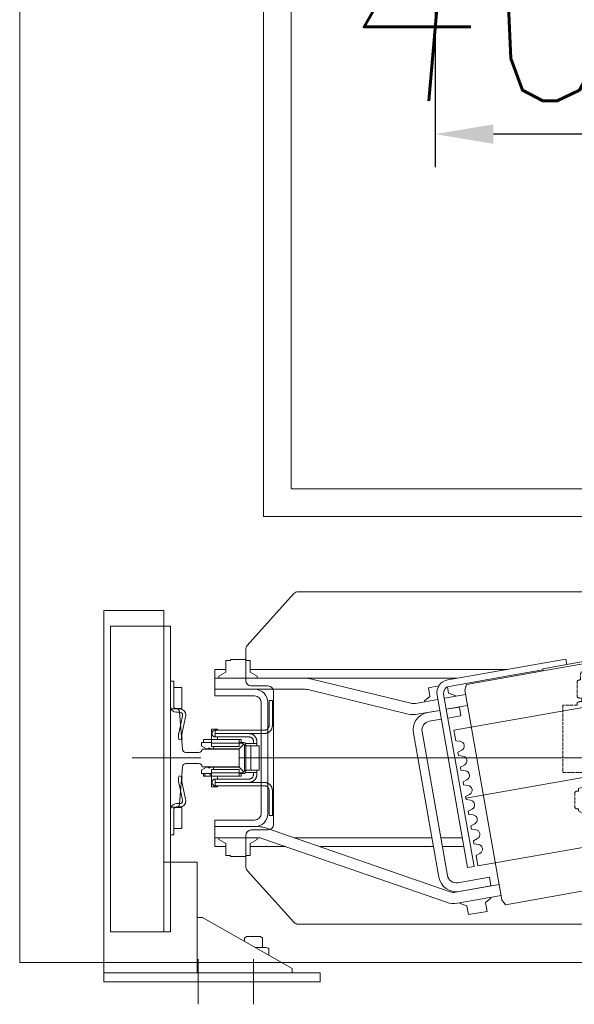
# Model space of a CAD drawing. Header units: millimetres. Extents: x 213386 to 459888, y 74252 to 208052.
# Tile 36 of 256: x 387877 to 388377, y 122669 to 123558. Entities that reach past the tile are written whole.
import ezdxf

# ---------------------------------------------------------------- set-up
doc = ezdxf.new("R2010")
doc.units = ezdxf.units.MM
doc.linetypes.add('ACAD_ISO02W100', pattern=[15, 12, -3])
doc.layers.get('Defpoints').update_dxf_attribs({"color": 255, "lineweight": 0})
for name, color, linetype, lineweight in [('DASH_25', 255, 'ACAD_ISO02W100', 0), ('NOVÁ TENKÁ', 255, 'Continuous', 0), ('ŽB', 255, 'Continuous', 0)]:
    doc.layers.add(name, color=color, linetype=linetype, lineweight=lineweight)
doc.layers.add('DIM_COMP_AUX', color=255, linetype='Continuous', lineweight=0, plot=False)
doc.styles.add('ROMANS', font='romans.shx', dxfattribs={"width": 0.75, "oblique": 5, "height": 200})
doc.dimstyles.new('KONE_mm', dxfattribs={"dimscale": 15, "dimtxt": 3.5, "dimasz": 3.5, "dimexe": 2, "dimexo": 0, "dimgap": 2, "dimtad": 1, "dimdec": 0, "dimrnd": 0.01, "dimzin": 0, "dimdsep": 46, "dimtxsty": 'ROMANS', "dimsah": 1, "dimcen": 0, "dimclrd": 256, "dimclre": 256, "dimclrt": 256, "dimadec": 1, "dimazin": 3, "dimtfac": 1, "dimtdec": 0, "dimtmove": 0, "dimatfit": 3, "dimfxl": 1, "dimtolj": 1, "dimtzin": 0, "dimarcsym": 0})

# ---------------------------------------------------------------- blocks, each defined once
blk = doc.blocks.new('MX20_Planview')
at = {"layer": 'DASH_25', "ltscale": 0.25}
for p, q in [((58.22, 667.01), (58.22, 679.77)), ((58.22, 679.77), (119.22, 679.77)), ((119.22, 679.77), (119.22, 626.77)), ((36.62, 667.01), (50.86, 667.01)), ((56.36, 667.01), (58.22, 667.01)), ((136, 667.74), (137.2, 668.94)), ((136, 665.71), (136, 667.74)), ((137.2, 668.94), (150.8, 668.94)), ((150.8, 668.94), (152, 667.74)), ((152, 667.74), (152, 665.71)), ((26.94, 659.85), (26.94, 646.69)), ((35.42, 664.05), (31.14, 664.05)), ((55.16, 662.65), (52.06, 662.65)), ((130.14, 660.67), (132, 661.74)), ((130.14, 648.02), (130.14, 660.67)), ((132, 661.74), (133.59, 665.71)), ((133.59, 665.71), (136, 665.71)), ((152, 665.71), (153.61, 665.71)), ((153.61, 665.71), (156, 661.74)), ((156, 661.74), (157.86, 660.67)), ((157.86, 660.67), (157.86, 648.02)), ((207.3, 664.74), (213.81, 664.77)), ((209.91, 640.94), (207.3, 664.74)), ((216.81, 637.28), (213.81, 664.77)), ((35.42, 642.49), (31.14, 642.49)), ((55.16, 643.89), (52.06, 643.89)), ((122, 646.94), (121.5, 646.44)), ((121.5, 646.44), (121.5, 641.44)), ((121.5, 641.44), (122, 640.94)), ((132, 646.94), (122, 646.94)), ((122, 640.94), (122.65, 640.94)), ((122.65, 640.94), (122.58, 640.94)), ((122.65, 630.94), (122.65, 640.94)), ((132, 646.94), (130.14, 648.02)), ((157.86, 648.02), (156, 646.94)), ((156, 646.94), (166, 646.94)), ((166, 646.94), (166.5, 646.44)), ((166.5, 641.44), (166, 640.94)), ((209.91, 640.94), (166, 640.94)), ((166.5, 646.44), (166.5, 641.44)), ((36.62, 639.53), (50.86, 639.53)), ((56.36, 639.53), (58.22, 639.53)), ((58.22, 626.77), (58.22, 639.53)), ((240.03, 600.58), (216.81, 637.28)), ((85.01, 626.77), (58.22, 626.77)), ((85.01, 626.77), (85.01, 608.94)), ((115.71, 626.77), (115.71, 611.82)), ((119.22, 626.77), (115.71, 626.77)), ((121.39, 630.94), (121.2, 622.63)), ((121.39, 630.94), (122.65, 630.94)), ((122.65, 630.94), (122.58, 630.94)), ((42, 608.94), (85.01, 608.94)), ((42, 608.94), (42, 601.25)), ((27.95, 548.94), (29.08, 581.31)), ((260.05, 548.94), (258.92, 581.31)), ((260.05, 548.94), (258.92, 581.31)), ((14.25, 543.5), (26.5, 543.5)), ((14.25, 493.5), (14.25, 543.5)), ((26.5, 548.94), (27.95, 548.94)), ((26.5, 543.5), (26.5, 548.94)), ((261.5, 548.94), (260.05, 548.94)), ((261.5, 548.94), (260.05, 548.94)), ((261.5, 543.5), (261.5, 548.94)), ((261.5, 543.5), (268, 543.5)), ((268, -543.5), (268, 543.5)), ((14.25, 493.5), (35.1, 492.94)), ((35.1, 476.71), (35.1, 492.94)), ((47.1, 476.21), (35.6, 476.21)), ((47.1, 473.21), (47.1, 476.21)), ((50.02, 473.21), (47.1, 473.21)), ((50.02, 473.21), (50.02, 471.22)), ((13.84, 423.43), (-37.67, 379.54)), ((-55.94, 233.58), (-55.94, 345.96)), ((-27.63, 164), (-52.19, 216.67)), ((-30.54, 163.5), (-30.54, 151.5)), ((-27.63, 164), (-30.04, 164)), ((-22.54, 161.5), (-22.54, 161.5)), ((-22.54, 153.5), (-22.54, 153.5)), ((-30.04, 151), (-22.54, 151)), ((-22.54, 151), (-22.54, 149)), ((-22.54, 149), (-21.79, 149)), ((-20.94, 99.71), (-20.94, 140.78)), ((-20.94, 101.71), (-20.94, 99.71)), ((-10.94, 89.71), (0, 89.71)), ((0, -89.71), (0, 89.71)), ((-10.94, -89.71), (0, -89.71)), ((-20.94, -101.71), (-20.94, -99.71)), ((-20.94, -99.71), (-20.94, -140.78)), ((-30.04, -151), (-22.54, -151)), ((-22.54, -149), (-21.79, -149)), ((-22.54, -151), (-22.54, -149)), ((-30.54, -163.5), (-30.54, -151.5)), ((-27.63, -164), (-52.19, -216.67)), ((-27.63, -164), (-30.04, -164)), ((-55.94, -233.58), (-55.94, -345.96)), ((13.84, -423.43), (-37.67, -379.54)), ((35.02, -492.94), (35.02, -476.71)), ((35.52, -476.21), (47.02, -476.21)), ((47.02, -473.21), (50.02, -473.21)), ((47.02, -473.21), (47.02, -476.21)), ((50.02, -473.21), (50.02, -471.22)), ((14.25, -493.5), (35.02, -492.94)), ((14.25, -543.5), (14.25, -493.5)), ((14.25, -543.5), (26.5, -543.5)), ((26.5, -543.5), (26.5, -548.94)), ((26.5, -548.94), (27.95, -548.94)), ((27.95, -548.94), (29.08, -581.31)), ((260.05, -548.94), (258.92, -581.31)), ((260.05, -548.94), (258.92, -581.31)), ((261.5, -548.94), (260.05, -548.94)), ((261.5, -548.94), (260.05, -548.94)), ((261.5, -543.5), (261.5, -548.94)), ((261.5, -543.5), (268, -543.5)), ((42, -608.94), (42, -601.25)), ((238.04, -601.93), (238.04, -601.93)), ((245.12, -599.63), (238.07, -601.92)), ((42, -608.94), (85.01, -608.94)), ((85.01, -613.07), (85.01, -608.94)), ((85.01, -626.77), (85.01, -608.94)), ((236, -627.94), (236, -604.77)), ((58.22, -626.77), (58.22, -639.53)), ((85.01, -626.77), (58.22, -626.77)), ((121.3, -626.77), (119.22, -626.77)), ((119.22, -679.77), (119.22, -626.77)), ((121.39, -630.94), (121.3, -626.77)), ((122.58, -630.94), (121.39, -630.94)), ((122.58, -630.94), (122.58, -640.94)), ((224, -625.92), (217.44, -636.29)), ((236, -627.94), (226, -627.94)), ((236, -627.94), (226, -627.94)), ((36.62, -639.53), (50.86, -639.53)), ((56.36, -639.53), (58.22, -639.53)), ((26.94, -646.69), (26.94, -659.85)), ((35.42, -642.49), (31.14, -642.49)), ((55.16, -643.89), (52.06, -643.89)), ((121.5, -641.44), (122, -640.94)), ((121.5, -646.44), (121.5, -641.44)), ((122, -646.94), (121.5, -646.44)), ((122.58, -640.94), (122, -640.94)), ((132, -646.94), (122, -646.94)), ((132, -646.94), (130.14, -648.02)), ((132, -646.94), (130.14, -648.02)), ((132, -646.94), (130.14, -648.02)), ((132, -646.94), (130.14, -648.02)), ((132, -646.94), (130.14, -648.02)), ((132, -646.94), (130.14, -648.02)), ((132, -646.94), (130.14, -648.02)), ((130.14, -648.02), (130.14, -660.67)), ((130.14, -648.02), (130.14, -660.67)), ((130.14, -648.02), (130.14, -660.67)), ((130.14, -648.02), (130.14, -660.67)), ((130.14, -648.02), (130.14, -660.67)), ((130.14, -648.02), (130.14, -660.67)), ((130.14, -648.02), (130.14, -660.67)), ((157.86, -648.02), (156, -646.94)), ((156, -646.94), (165.65, -646.94)), ((157.86, -648.02), (156, -646.94)), ((157.86, -648.02), (156, -646.94)), ((157.86, -648.02), (156, -646.94)), ((157.86, -648.02), (156, -646.94)), ((157.86, -660.67), (157.86, -648.02)), ((157.86, -660.67), (157.86, -648.02)), ((157.86, -660.67), (157.86, -648.02)), ((157.86, -660.67), (157.86, -648.02)), ((157.86, -660.67), (157.86, -648.02)), ((166.5, -641.44), (166, -640.94)), ((208.99, -640.94), (166, -640.94)), ((166, -646.94), (166.5, -646.44)), ((166.5, -646.44), (166.5, -641.44)), ((35.42, -664.05), (31.14, -664.05)), ((55.16, -662.65), (52.06, -662.65)), ((130.14, -660.67), (132, -661.74)), ((130.14, -660.67), (132, -661.74)), ((130.14, -660.67), (132, -661.74)), ((130.14, -660.67), (132, -661.74)), ((130.14, -660.67), (132, -661.74)), ((130.14, -660.67), (132, -661.74)), ((130.14, -660.67), (132, -661.74)), ((132, -661.74), (133.59, -665.71)), ((132, -661.74), (133.59, -665.71)), ((132, -661.74), (133.59, -665.71)), ((132, -661.74), (133.59, -665.71)), ((132, -661.74), (133.59, -665.71)), ((132, -661.74), (133.59, -665.71)), ((132, -661.74), (133.59, -665.71)), ((133.59, -665.71), (136, -665.71)), ((133.59, -665.71), (136, -665.71)), ((133.59, -665.71), (136, -665.71)), ((133.59, -665.71), (136, -665.71)), ((133.59, -665.71), (136, -665.71)), ((133.59, -665.71), (136, -665.71)), ((133.59, -665.71), (136, -665.71)), ((136, -665.71), (136, -667.74)), ((136, -665.71), (136, -667.74)), ((136, -665.71), (136, -667.74)), ((136, -665.71), (136, -667.74)), ((136, -665.71), (136, -667.74)), ((136, -665.71), (136, -667.74)), ((152, -665.71), (153.61, -665.71)), ((152, -667.74), (152, -665.71)), ((152, -667.74), (152, -665.71)), ((152, -667.74), (152, -665.71)), ((152, -667.74), (152, -665.71)), ((152, -667.74), (152, -665.71)), ((152, -665.71), (153.61, -665.71)), ((152, -665.71), (153.61, -665.71)), ((152, -665.71), (153.61, -665.71)), ((152, -665.71), (153.61, -665.71)), ((153.61, -665.71), (156, -661.74)), ((153.61, -665.71), (156, -661.74)), ((153.61, -665.71), (156, -661.74)), ((153.61, -665.71), (156, -661.74)), ((153.61, -665.71), (156, -661.74)), ((156, -661.74), (157.86, -660.67)), ((156, -661.74), (157.86, -660.67)), ((156, -661.74), (157.86, -660.67)), ((156, -661.74), (157.86, -660.67)), ((156, -661.74), (157.86, -660.67)), ((36.62, -667.01), (50.86, -667.01)), ((56.36, -667.01), (58.22, -667.01)), ((58.22, -667.01), (58.22, -679.77)), ((136, -667.74), (137.2, -668.94)), ((136, -667.74), (137.2, -668.94)), ((136, -667.74), (137.2, -668.94)), ((136, -667.74), (137.2, -668.94)), ((136, -667.74), (137.2, -668.94)), ((136, -667.74), (137.2, -668.94)), ((137.2, -668.94), (150.8, -668.94)), ((137.2, -668.94), (150.8, -668.94)), ((137.2, -668.94), (150.8, -668.94)), ((137.2, -668.94), (150.8, -668.94)), ((137.2, -668.94), (150.8, -668.94)), ((137.2, -668.94), (139.4, -668.94)), ((150.8, -668.94), (152, -667.74)), ((150.8, -668.94), (152, -667.74)), ((150.8, -668.94), (152, -667.74)), ((150.8, -668.94), (152, -667.74)), ((150.8, -668.94), (152, -667.74)), ((58.22, -679.77), (119.22, -679.77))]:
    blk.add_line(p, q, dxfattribs=at)
for centre, radius, start, end in [((40.59, 663.58), 5.25, 139.11761, 174.81528), ((46.89, 663.58), 5.25, 349.84147, 40.88239), ((60.33, 663.58), 5.25, 139.11761, 190.15853), ((31.14, 659.85), 4.2, 90, 180), ((31.14, 646.69), 4.2, 180, 270), ((40.59, 642.97), 5.25, 185.18472, 220.88239), ((46.89, 642.97), 5.25, 319.11761, 10.15853), ((60.33, 642.97), 5.25, 169.84147, 220.88239), ((107.21, 622.94), 14, 307.39164, 360), ((49.07, 580.61), 20, 117.19865, 178), ((39, 601.25), 3, 288.03429, 360), ((238.93, 580.61), 20, 2, 86.84122), ((-77.38, 530.07), 140.33, 310.54203, 335.20761), ((35.6, 476.71), 0.5, 180, 270), ((-15.94, 345.96), 40, 122.89816, 180), ((-15.94, 233.58), 40, 180, 205), ((-30.04, 163.5), 0.5, 90, 180), ((-30.04, 151.5), 0.5, 180, 270), ((-60.94, 140.78), 40, 0, 11.85223), ((-10.94, 99.71), 10, 180, 270), ((-10.94, -99.71), 10, 90, 180), ((-60.94, -140.78), 40, 348.14777, 0), ((-30.04, -151.5), 0.5, 90, 180), ((-30.04, -163.5), 0.5, 180, 270), ((-15.94, -233.58), 40, 155, 180), ((-15.94, -345.96), 40, 180, 237.10184), ((-77.38, -530.07), 140.33, 24.79239, 49.45797), ((35.52, -476.71), 0.5, 90, 180), ((49.07, -580.61), 20, 182, 242.80135), ((238.93, -580.61), 20, 288.03429, 358), ((238.93, -580.61), 20, 288.03429, 358), ((39, -601.25), 3, 360, 71.96571), ((239, -604.77), 3, 108.03429, 180), ((226, -625.94), 2, 179.41992, 270), ((40.59, -642.97), 5.25, 139.11761, 174.81528), ((46.89, -642.97), 5.25, 349.84147, 40.88239), ((60.33, -642.97), 5.25, 139.11761, 190.15853), ((208.99, -630.94), 10, 270, 327.68631), ((31.14, -646.69), 4.2, 90, 180), ((31.14, -659.85), 4.2, 180, 270), ((40.59, -663.58), 5.25, 185.18472, 220.88239), ((46.89, -663.58), 5.25, 319.11761, 10.15853), ((60.33, -663.58), 5.25, 169.84147, 220.88239)]:
    blk.add_arc(centre, radius, start, end, dxfattribs=at)
blk = doc.blocks.new('*D978')
at = {"layer": 'Defpoints', "color": 0, "transparency": 16777216}
for p in [(-429.76, 1725), (-300, 1725), (-300, 1325)]:
    blk.add_point(p, dxfattribs=at)
at = {"layer": 'DIM_COMP_AUX', "lineweight": -2, "transparency": 16777216}
for p, q in [((-300, 1725), (-459.76, 1725)), ((-429.76, 1377.5), (-429.76, 1672.5)), ((-300, 1325), (-459.76, 1325))]:
    blk.add_line(p, q, dxfattribs=at)
at = {"layer": 'DIM_COMP_AUX', "transparency": 16777216}
for points in [[(-421.01, 1672.5), (-438.51, 1672.5), (-429.76, 1725)], [(-421.01, 1377.5), (-438.51, 1377.5), (-429.76, 1325)]]:
    blk.add_solid(points, dxfattribs=at)
at = {"layer": 'DIM_COMP_AUX', "transparency": 16777216, "insert": (-299.76, 1525), "char_height": 200, "attachment_point": 5, "rotation": 270, "style": 'ROMANS'}
blk.add_mtext('\\A1;400.0', dxfattribs=at)
blk = doc.blocks.new('10020_Elevator_0')
at = {"layer": 'NOVÁ TENKÁ'}
for p, q in [((-1195, 2024), (-1195, 1829)), ((-1195, 2024), (-1187, 2024)), ((-1187, 2024), (-1187, 1940)), ((-1187, 2024), (-860, 2024)), ((-1187, 2024), (-1187, 1884)), ((-873.99, 2018), (-1149.99, 2018)), ((-1149.99, 2018), (-1149.99, 1964)), ((-873.99, 1964), (-873.99, 2018)), ((-860, 2018), (-860, 2024)), ((-860, 2018), (-860, 1970)), ((-993, 1936.41), (-993, 1998.61)), ((-873.99, 1970), (-1149.99, 1970)), ((-1087, 1940), (-1087, 1970)), ((-860, 1970), (-1087, 1970)), ((-923.99, 1970), (-1071.99, 1970)), ((-873.99, 1964), (-1149.99, 1964)), ((-1062.24, 1961), (-1062.24, 1964)), ((-1062.24, 1961), (-1039.74, 1961)), ((-1039.74, 1961), (-1056.74, 1961)), ((-1056.74, 1961), (-1056.74, 1953.58)), ((-1037.74, 1953.58), (-1037.74, 1960)), ((-1037.24, 1958.5), (-1037.24, 1955.5)), ((-1034.24, 1958.5), (-1034.24, 1955.5)), ((-1031.01, 1953.11), (-1016.53, 1956.16)), ((-1009.24, 1956.24), (-1009.92, 1953.31)), ((-976.74, 1956.24), (-976.07, 1953.31)), ((-954.97, 1953.11), (-969.45, 1956.16)), ((-951.74, 1958.5), (-951.74, 1955.5)), ((-948.74, 1958.5), (-948.74, 1955.5)), ((-948.24, 1953.58), (-948.24, 1960)), ((-923.74, 1961), (-946.24, 1961)), ((-946.24, 1961), (-929.24, 1961)), ((-929.24, 1961), (-929.24, 1953.58)), ((-923.74, 1961), (-923.74, 1964)), ((-1056.74, 1953.58), (-1047.24, 1953.58)), ((-1047.24, 1953.58), (-1037.74, 1953.58)), ((-1030.14, 1950.24), (-1015.66, 1953.29)), ((-955.85, 1950.24), (-970.33, 1953.29)), ((-938.74, 1953.58), (-948.24, 1953.58)), ((-929.24, 1953.58), (-938.74, 1953.58)), ((-1174.62, 1939), (-1215.38, 1939)), ((-1187, 1940), (-1137, 1940)), ((-1137, 1940), (-1087, 1940)), ((-1137, 1935), (-1137, 1939.81)), ((-1137, 1935), (-1183, 1854)), ((-1065, 1924), (-1073, 1924)), ((-1073, 1924), (-1073, 1914)), ((-1070.33, 1914), (-1066.72, 1920.25)), ((-1066.72, 1920.25), (-1065, 1920.25)), ((-1065, 1924), (-1049, 1924)), ((-1065, 1924), (-1065, 1884.68)), ((-1055, 1924), (-1055, 1888)), ((-1049, 1924), (-1049, 1888)), ((-921, 1924), (-937, 1924)), ((-937, 1888), (-937, 1924)), ((-931, 1888), (-931, 1924)), ((-931, 1888), (-931, 1924)), ((-921, 1924), (-913, 1924)), ((-921, 1705.61), (-921, 1924)), ((-921, 1924), (-921, 1842.4)), ((-919.28, 1920.25), (-921, 1920.25)), ((-915.67, 1914), (-919.28, 1920.25)), ((-913, 1914), (-913, 1924)), ((-1070.33, 1914), (-1081, 1914)), ((-1081, 1909.92), (-1081, 1914)), ((-905, 1914), (-915.67, 1914)), ((-905, 1909.92), (-905, 1914)), ((-1081, 1909.92), (-1082, 1909.92)), ((-1082, 1896.08), (-1082, 1909.92)), ((-905, 1909.92), (-904, 1909.92)), ((-904, 1896.08), (-904, 1909.92)), ((-1155.75, 1897), (-1158.58, 1897)), ((-1154.15, 1895.4), (-1155.75, 1897)), ((-1154.15, 1889), (-1154.15, 1895.4)), ((-1094.43, 1894.72), (-1141.34, 1852.49)), ((-1091.08, 1896), (-1063, 1896)), ((-1081, 1896.08), (-1082, 1896.08)), ((-1081, 1892), (-1081, 1896.08)), ((-923, 1896), (-894.92, 1896)), ((-905, 1896.08), (-904, 1896.08)), ((-905, 1896.08), (-905, 1892)), ((-844.66, 1852.49), (-891.57, 1894.72)), ((-1174.62, 1889), (-1215.38, 1889)), ((-1164, 1881), (-1164, 1887.46)), ((-1154.15, 1882.6), (-1154.15, 1889)), ((-1081, 1892), (-1070.33, 1892)), ((-1073, 1859.91), (-1073, 1892)), ((-1070.33, 1892), (-1066.72, 1885.75)), ((-1066.72, 1885.75), (-1065, 1885.75)), ((-1058, 1891), (-1058, 1876)), ((-931, 1888), (-931, 1842.4)), ((-928, 1876), (-928, 1891)), ((-919.28, 1885.75), (-921, 1885.75)), ((-915.67, 1892), (-919.28, 1885.75)), ((-905, 1892), (-915.67, 1892)), ((-913, 1660.24), (-913, 1892)), ((-1187, 1884), (-1187, 1829)), ((-1164, 1881), (-1155.75, 1881)), ((-1164, 1878.61), (-1164, 1881)), ((-1155.75, 1881), (-1154.15, 1882.6)), ((-1065.55, 1881.41), (-1123.25, 1714.91)), ((-1056.1, 1878.13), (-1113.8, 1711.63)), ((-1043, 1882), (-993, 1882)), ((-1043, 1876), (-993, 1876)), ((-993, 1882), (-943, 1882)), ((-993, 1876), (-943, 1876)), ((775, 1880), (-775, 1880)), ((-775, 1880), (-775, 205)), ((-1170.99, 1875.14), (-1165.29, 1875.14)), ((-933, 1871), (-1053, 1871)), ((-1065, 1852.46), (-1065, 1728.08)), ((750, 1855), (-750, 1855)), ((-750, 1855), (-750, 205)), ((-1143, 1848.77), (-1143, 1135.23)), ((-931.28, 1840.03), (-953.32, 1749.4)), ((-843, 1135.23), (-843, 1848.77)), ((-921.57, 1837.67), (-943.6, 1747.04)), ((-1195, 1829), (-1187, 1829)), ((-1073, 1829.37), (-1073, 1726.67)), ((-970.55, 1744.74), (-1100.54, 1721.82)), ((-940.16, 1722.68), (-943.74, 1742.94)), ((-969.16, 1736.86), (-1099.15, 1713.94)), ((-950.01, 1720.94), (-953.58, 1741.2)), ((-942.25, 1734.5), (-941.52, 1734.62)), ((-941.52, 1734.62), (-937.44, 1729.76)), ((-957.98, 1719.54), (-959.89, 1730.37)), ((-950.1, 1720.93), (-952.01, 1731.76)), ((-929.56, 1731.15), (-937.44, 1729.76)), ((-929.56, 1731.15), (-927.9, 1721.72)), ((-1091.91, 1695.92), (-936.31, 1723.36)), ((-1090.87, 1690.01), (-935.27, 1717.45)), ((-1073, 1718.55), (-1073, 1699.26)), ((-1065, 1719.96), (-1065, 1700.67)), ((-950.63, 1723.93), (-950.54, 1723.95)), ((-935.74, 1697.57), (-939.12, 1716.77)), ((-967.89, 1708.14), (-977.45, 1706.46)), ((-895.48, 1297.48), (-967.89, 1708.14)), ((-954.85, 1701.81), (-956.94, 1713.63)), ((-949.06, 1715.02), (-946.98, 1703.2)), ((-945.58, 1695.83), (-948.97, 1715.03)), ((-948.88, 1713.98), (-948.79, 1714)), ((-937.39, 1706.92), (-936.66, 1707.05)), ((-934.49, 1713.02), (-936.66, 1707.05)), ((-934.49, 1713.02), (-928.78, 1714.03)), ((-928.32, 1712.58), (-918.6, 1657.43)), ((-922.41, 1713.62), (-903.66, 1607.27)), ((-1124.35, 1702.39), (-1126.53, 1696.42)), ((-1124.35, 1702.39), (-1123.63, 1702.51)), ((-1124.05, 1704.89), (-1117.12, 1665.58)), ((-1120.97, 1664.91), (-931.89, 1698.25)), ((-1114.2, 1706.62), (-1107.27, 1667.32)), ((-1108.48, 1674.72), (-1113.52, 1703.28)), ((-1105.64, 1704.67), (-1100.61, 1676.11)), ((-1017.85, 1695.48), (-1017.33, 1699.42)), ((-1014.47, 1699.93), (-1017.33, 1699.42)), ((-1014.47, 1699.93), (-1012.63, 1696.4)), ((-1004.56, 1697.83), (-1004.04, 1701.77)), ((-1001.17, 1702.27), (-1004.04, 1701.77)), ((-1001.17, 1702.27), (-999.34, 1698.75)), ((-991.26, 1700.17), (-990.74, 1704.11)), ((-987.88, 1704.62), (-990.74, 1704.11)), ((-987.88, 1704.62), (-986.04, 1701.09)), ((-977.97, 1702.51), (-977.45, 1706.46)), ((-954.85, 1701.81), (-946.98, 1703.2)), ((-931.89, 1698.25), (-926.53, 1696.65)), ((-1126.53, 1696.42), (-1134.4, 1695.03)), ((-1131.45, 1678.29), (-1134.4, 1695.03)), ((-1091.91, 1695.92), (-1090.87, 1690.01)), ((-1071.03, 1686.1), (-1070.51, 1690.05)), ((-1067.65, 1690.55), (-1070.51, 1690.05)), ((-1067.65, 1690.55), (-1065.81, 1687.02)), ((-1057.74, 1688.45), (-1057.22, 1692.39)), ((-1054.35, 1692.9), (-1057.22, 1692.39)), ((-1054.35, 1692.9), (-1052.52, 1689.37)), ((-1044.44, 1690.79), (-1043.92, 1694.74)), ((-1041.06, 1695.24), (-1043.92, 1694.74)), ((-1041.06, 1695.24), (-1039.22, 1691.71)), ((-1031.15, 1693.14), (-1030.63, 1697.08)), ((-1027.76, 1697.58), (-1030.63, 1697.08)), ((-1027.76, 1697.58), (-1025.93, 1694.06)), ((-926.53, 1696.65), (-914.37, 1627.72)), ((-1110.47, 1685.49), (-1110.38, 1685.5)), ((-1080.94, 1688.21), (-1090.5, 1686.52)), ((-1018.09, 1275.86), (-1090.5, 1686.52)), ((-1080.94, 1688.21), (-1079.11, 1684.68)), ((-1123.57, 1679.68), (-1131.45, 1678.29)), ((-1123.57, 1679.68), (-1119.49, 1674.81)), ((-1119.49, 1674.81), (-1118.77, 1674.94)), ((-1100.61, 1676.11), (-1108.48, 1674.72)), ((-1125.46, 1661.58), (-1120.97, 1664.91)), ((-1113.3, 1592.64), (-1125.46, 1661.58)), ((-918.6, 1657.43), (-913.39, 1627.89)), ((-912.4, 1628.06), (-914.37, 1627.72)), ((-914.37, 1627.72), (-872.7, 1391.36)), ((-912.4, 1628.06), (-870.73, 1391.71)), ((-903.66, 1607.27), (-908.58, 1606.4))]:
    blk.add_line(p, q, dxfattribs=at)
at = {"layer": 'NOVÁ TENKÁ', "ltscale": 3}
for p, q in [((-948.5, 1964), (-1037.5, 1964)), ((-1037.5, 1964), (-1037.5, 1958.78)), ((-1034.72, 1955.79), (-1000.77, 1953.21)), ((-985.22, 1953.21), (-951.27, 1955.79)), ((-948.5, 1958.78), (-948.5, 1964)), ((-998, 1950.22), (-998, 1938.4)), ((-988, 1938.4), (-988, 1950.22)), ((-1000.94, 1935.4), (-1000.94, 1935.4)), ((-1000.94, 1935.4), (-1000.94, 1902)), ((-985.06, 1902), (-985.06, 1935.4)), ((-985.06, 1935.4), (-985.06, 1935.4)), ((-1000.94, 1902), (-985.06, 1902))]:
    blk.add_line(p, q, dxfattribs=at)
at = {"layer": 'NOVÁ TENKÁ', "ltscale": 0.33}
for p, q in [((-993, 1902), (-993, 1082)), ((-956.78, 1286.67), (-1029.2, 1697.33))]:
    blk.add_line(p, q, dxfattribs=at)
at = {"layer": 'NOVÁ TENKÁ'}
for points in [[(-1187, 1950), (-1187, 1854), (-1183, 1854)], [(-1009.54, 1934.02), (-1006.98, 1934.02)], [(-1009.54, 1927.05), (-1009.54, 1934.02)], [(-1009.54, 1932.96), (-1006.98, 1932.96)], [(-1006.98, 1936.05), (-1004.6, 1936.05)], [(-1006.98, 1936.05), (-1006.98, 1934.02)], [(-1006.98, 1934.02), (-1006.98, 1927.05)], [(-1003.72, 1935.52), (-1003.89, 1935.7), (-1004.07, 1935.87), (-1004.34, 1935.96), (-1004.6, 1936.05)], [(-1003.72, 1935.52), (-1001.42, 1931.29)], [(-1002.04, 1928.99), (-1001.95, 1929.35), (-1001.69, 1929.61)], [(-1001.69, 1928.37), (-1001.95, 1928.73), (-1002.04, 1928.99)], [(-1001.69, 1929.61), (-1001.51, 1929.79), (-1001.34, 1929.96), (-1001.25, 1930.23), (-1001.25, 1930.49)], [(-1001.25, 1930.76), (-1001.25, 1931.02), (-1001.42, 1931.29)], [(-1001.25, 1930.76), (-1001.25, 1930.49)], [(-984.66, 1931.29), (-984.75, 1931.02), (-984.75, 1930.76)], [(-984.75, 1930.49), (-984.75, 1930.76)], [(-984.75, 1930.49), (-984.75, 1930.23), (-984.66, 1929.96), (-984.49, 1929.79), (-984.31, 1929.61)], [(-984.66, 1931.29), (-982.28, 1935.52)], [(-984.05, 1928.99), (-984.13, 1929.35), (-984.31, 1929.61)], [(-984.31, 1928.37), (-984.13, 1928.73), (-984.05, 1928.99)], [(-981.4, 1936.05), (-981.66, 1935.96), (-981.93, 1935.87), (-982.11, 1935.7), (-982.28, 1935.52)], [(-981.4, 1936.05), (-979.02, 1936.05)], [(-979.02, 1936.05), (-979.02, 1934.02)], [(-979.02, 1934.02), (-976.46, 1934.02)], [(-979.02, 1927.05), (-979.02, 1934.02)], [(-976.46, 1934.02), (-976.46, 1927.05)], [(-1003.54, 1927.05), (-1018.98, 1927.05)], [(-1018.98, 1927.05), (-1018.98, 1921.49)], [(-1018.98, 1921.49), (-1018.1, 1921.49)], [(-1015.1, 1926.52), (-1015.36, 1926.52), (-1015.71, 1926.43), (-1015.98, 1926.43), (-1016.24, 1926.26), (-1016.51, 1926.17), (-1016.77, 1925.99), (-1017.04, 1925.82), (-1017.21, 1925.64), (-1017.39, 1925.46), (-1017.57, 1925.2), (-1017.74, 1924.93), (-1017.83, 1924.67), (-1018.01, 1924.41), (-1018.01, 1924.05), (-1018.1, 1923.79), (-1018.1, 1923.52)], [(-1015.1, 1923.52), (-1018.1, 1923.52)], [(-1018.1, 1923.52), (-1018.1, 1879.07)], [(-1012.01, 1923.52), (-1012.01, 1923.79), (-1012.1, 1924.05), (-1012.19, 1924.41), (-1012.27, 1924.67), (-1012.36, 1924.93), (-1012.54, 1925.2), (-1012.72, 1925.46), (-1012.89, 1925.64), (-1013.16, 1925.82), (-1013.33, 1925.99), (-1013.6, 1926.17), (-1013.86, 1926.26), (-1014.13, 1926.43), (-1014.48, 1926.43), (-1014.74, 1926.52), (-1015.1, 1926.52)], [(-1015.1, 1923.52), (-1015.1, 1879.07)], [(-1015.01, 1923.52), (-1015.1, 1923.52)], [(-1015.1, 1923.52), (-1015.1, 1923.52)], [(-1015.1, 1921.49), (-1015.01, 1921.49)], [(-1015.01, 1923.52), (-1012.01, 1923.52)], [(-1015.01, 1893), (-1015.01, 1923.52)], [(-1012.01, 1893), (-1012.01, 1923.52)], [(-1012.01, 1921.49), (-1009.54, 1921.49)], [(-1009.54, 1928.11), (-1006.98, 1928.11)], [(-1009.54, 1902), (-1009.54, 1927.05)], [(-1006.45, 1902), (-1006.45, 1927.05)], [(-1003.54, 1927.05), (-1003.54, 1902)], [(-1001.25, 1925.02), (-1003.54, 1925.02)], [(-1001.25, 1927.58), (-1001.25, 1927.85), (-1001.34, 1928.02), (-1001.51, 1928.29), (-1001.69, 1928.37)], [(-1001.25, 1927.58), (-1001.25, 1902)], [(-984.31, 1928.37), (-984.49, 1928.29), (-984.66, 1928.02), (-984.75, 1927.85), (-984.75, 1927.58)], [(-984.75, 1902), (-984.75, 1927.58)], [(-982.55, 1925.02), (-984.75, 1925.02)], [(-982.55, 1927.05), (-967.02, 1927.05)], [(-982.55, 1902), (-982.55, 1927.05)], [(-979.64, 1927.05), (-979.64, 1902)], [(-976.46, 1927.05), (-976.46, 1902)], [(-976.46, 1921.49), (-973.99, 1921.49)], [(-970.99, 1926.52), (-971.26, 1926.52), (-971.61, 1926.43), (-971.87, 1926.43), (-972.14, 1926.26), (-972.4, 1926.17), (-972.67, 1925.99), (-972.93, 1925.82), (-973.11, 1925.64), (-973.28, 1925.46), (-973.46, 1925.2), (-973.64, 1924.93), (-973.73, 1924.67), (-973.9, 1924.41), (-973.9, 1924.05), (-973.99, 1923.79), (-973.99, 1923.52)], [(-973.99, 1923.52), (-973.99, 1893)], [(-970.99, 1923.52), (-973.99, 1923.52)], [(-967.9, 1923.52), (-967.9, 1923.79), (-967.99, 1924.05), (-968.08, 1924.41), (-968.17, 1924.67), (-968.26, 1924.93), (-968.43, 1925.2), (-968.61, 1925.46), (-968.79, 1925.64), (-969.05, 1925.82), (-969.23, 1925.99), (-969.49, 1926.17), (-969.76, 1926.26), (-970.02, 1926.43), (-970.37, 1926.43), (-970.64, 1926.52), (-970.99, 1926.52)], [(-970.99, 1923.52), (-970.99, 1893)], [(-970.9, 1923.52), (-970.99, 1923.52)], [(-970.99, 1923.52), (-970.99, 1923.52)], [(-970.99, 1921.49), (-970.9, 1921.49)], [(-970.9, 1879.07), (-970.9, 1923.52)], [(-970.9, 1923.52), (-967.9, 1923.52)], [(-967.9, 1879.07), (-967.9, 1923.52)], [(-967.9, 1921.49), (-967.02, 1921.49)], [(-967.02, 1921.49), (-967.02, 1927.05)], [(-1003.54, 1902), (-1009.54, 1902)], [(-1009.54, 1900.06), (-1009.54, 1902)], [(-1009.54, 1900.06), (-1006.98, 1900.06)], [(-1006.98, 1902), (-1006.98, 1900.06)], [(-1006.98, 1898.03), (-1006.98, 1900.06)], [(-1006.98, 1900.06), (-1003.98, 1896)], [(-1006.98, 1898.03), (-1006.98, 1897.59), (-1006.89, 1897.24), (-1006.63, 1896.88), (-1006.45, 1896.62), (-1006.1, 1896.35), (-1005.75, 1896.18), (-1005.39, 1896.09), (-1005.04, 1896)], [(-1006.28, 1899), (-1006.28, 1902)], [(-1006.01, 1896.27), (-1006.01, 1893.62)], [(-1006.01, 1886.03), (-1006.01, 1893.53)], [(-1005.39, 1897.85), (-1001.25, 1902)], [(-1005.04, 1896), (-1003.98, 1896)], [(-1004.78, 1897.06), (-981.22, 1897.06)], [(-1003.98, 1884.01), (-1003.98, 1896)], [(-1003.98, 1896), (-982.02, 1896)], [(-1001.25, 1902), (-984.75, 1902)], [(-984.75, 1902), (-980.61, 1897.85)], [(-976.46, 1902), (-982.55, 1902)], [(-982.02, 1896), (-979.02, 1900.06)], [(-982.02, 1896), (-982.02, 1884.01)], [(-982.02, 1896), (-981.05, 1896)], [(-981.05, 1896), (-980.61, 1896.09), (-980.25, 1896.18), (-979.9, 1896.35), (-979.55, 1896.62), (-979.37, 1896.88), (-979.2, 1897.24), (-979.02, 1897.59), (-979.02, 1898.03)], [(-979.99, 1893.62), (-979.99, 1896.27)], [(-979.99, 1886.03), (-979.99, 1893.53)], [(-979.72, 1902), (-979.72, 1899)], [(-979.02, 1900.06), (-979.02, 1902)], [(-979.02, 1898.03), (-979.02, 1900.06)], [(-979.02, 1900.06), (-976.46, 1900.06)], [(-976.46, 1902), (-976.46, 1900.06)], [(-1015.01, 1893), (-1015.01, 1892.65), (-1015.01, 1892.3), (-1014.92, 1891.94), (-1014.83, 1891.59), (-1014.83, 1891.24), (-1014.66, 1890.97), (-1014.57, 1890.62), (-1014.48, 1890.27), (-1014.3, 1890), (-1014.13, 1889.65), (-1014.04, 1889.39), (-1013.77, 1889.12), (-1013.6, 1888.86), (-1013.42, 1888.59), (-1013.16, 1888.33), (-1012.98, 1888.06), (-1012.72, 1887.89), (-1012.45, 1887.62), (-1012.19, 1887.45), (-1011.92, 1887.18), (-1011.66, 1887), (-1011.3, 1886.83), (-1011.04, 1886.74), (-1010.77, 1886.56), (-1010.42, 1886.47), (-1010.07, 1886.3), (-1009.72, 1886.21), (-1009.45, 1886.21), (-1009.1, 1886.12), (-1008.75, 1886.03), (-1008.39, 1886.03), (-1008.04, 1886.03)], [(-1012.01, 1893), (-1012.01, 1892.65), (-1011.92, 1892.21), (-1011.83, 1891.86), (-1011.66, 1891.5), (-1011.57, 1891.15), (-1011.3, 1890.8), (-1011.13, 1890.44), (-1010.86, 1890.18), (-1010.6, 1889.92), (-1010.25, 1889.74), (-1009.89, 1889.47), (-1009.54, 1889.3), (-1009.19, 1889.21), (-1008.83, 1889.12), (-1008.39, 1889.03), (-1008.04, 1889.03)], [(-1006.98, 1889.03), (-1008.04, 1889.03)], [(-1006.98, 1886.03), (-1008.04, 1886.03)], [(-1006.98, 1889.03), (-1006.01, 1889.03)], [(-1006.01, 1886.03), (-1006.98, 1886.03)], [(-1003.98, 1886.03), (-1006.01, 1886.03)], [(-1003.98, 1891.5), (-982.02, 1891.5)], [(-979.99, 1886.03), (-982.02, 1886.03)], [(-979.99, 1889.03), (-979.02, 1889.03)], [(-979.02, 1886.03), (-979.99, 1886.03)], [(-978.05, 1889.03), (-979.02, 1889.03)], [(-978.05, 1886.03), (-979.02, 1886.03)], [(-978.05, 1886.03), (-977.61, 1886.03), (-977.25, 1886.03), (-976.9, 1886.12), (-976.64, 1886.21), (-976.28, 1886.21), (-975.93, 1886.3), (-975.58, 1886.47), (-975.31, 1886.56), (-974.96, 1886.74), (-974.7, 1886.83), (-974.34, 1887), (-974.08, 1887.18), (-973.81, 1887.45), (-973.55, 1887.62), (-973.28, 1887.89), (-973.02, 1888.06), (-972.84, 1888.33), (-972.58, 1888.59), (-972.4, 1888.86), (-972.23, 1889.12), (-972.05, 1889.39), (-971.87, 1889.65), (-971.7, 1890), (-971.52, 1890.27), (-971.43, 1890.62), (-971.34, 1890.97), (-971.26, 1891.24), (-971.17, 1891.59), (-971.08, 1891.94), (-971.08, 1892.3), (-970.99, 1892.65), (-970.99, 1893)], [(-978.05, 1889.03), (-977.61, 1889.03), (-977.17, 1889.12), (-976.81, 1889.21), (-976.46, 1889.3), (-976.11, 1889.47), (-975.75, 1889.74), (-975.49, 1889.92), (-975.14, 1890.18), (-974.96, 1890.44), (-974.7, 1890.8), (-974.52, 1891.15), (-974.34, 1891.5), (-974.17, 1891.86), (-974.08, 1892.21), (-973.99, 1892.65), (-973.99, 1893)], [(-1022.15, 1872.01), (-1021.71, 1872.01), (-1021.36, 1872.1), (-1021.01, 1872.1), (-1020.74, 1872.18), (-1020.39, 1872.27), (-1020.04, 1872.36), (-1019.68, 1872.45), (-1019.42, 1872.54), (-1019.07, 1872.71), (-1018.8, 1872.89), (-1018.45, 1873.07), (-1018.18, 1873.24), (-1017.92, 1873.42), (-1017.65, 1873.6), (-1017.39, 1873.86), (-1017.13, 1874.04), (-1016.95, 1874.3), (-1016.68, 1874.57), (-1016.51, 1874.83), (-1016.33, 1875.1), (-1016.16, 1875.36), (-1015.98, 1875.71), (-1015.8, 1875.98), (-1015.63, 1876.33), (-1015.54, 1876.6), (-1015.45, 1876.95), (-1015.36, 1877.3), (-1015.27, 1877.65), (-1015.18, 1877.92), (-1015.18, 1878.27), (-1015.1, 1878.62), (-1015.1, 1879.07)], [(-1022.15, 1875.01), (-1021.71, 1875.01), (-1021.27, 1875.1), (-1020.92, 1875.18), (-1020.57, 1875.36), (-1020.21, 1875.54), (-1019.86, 1875.71), (-1019.6, 1875.98), (-1019.24, 1876.15), (-1019.07, 1876.51), (-1018.8, 1876.77), (-1018.63, 1877.12), (-1018.45, 1877.48), (-1018.27, 1877.83), (-1018.18, 1878.18), (-1018.1, 1878.62), (-1018.1, 1879.07)], [(-982.02, 1884.01), (-1003.98, 1884.01)], [(-970.9, 1879.07), (-970.9, 1878.62), (-970.9, 1878.27), (-970.82, 1877.92), (-970.73, 1877.65), (-970.73, 1877.3), (-970.55, 1876.95), (-970.46, 1876.6), (-970.37, 1876.33), (-970.2, 1875.98), (-970.02, 1875.71), (-969.93, 1875.36), (-969.67, 1875.1), (-969.49, 1874.83), (-969.32, 1874.57), (-969.05, 1874.3), (-968.87, 1874.04), (-968.61, 1873.86), (-968.35, 1873.6), (-968.08, 1873.42), (-967.82, 1873.24), (-967.55, 1873.07), (-967.2, 1872.89), (-966.93, 1872.71), (-966.67, 1872.54), (-966.32, 1872.45), (-965.96, 1872.36), (-965.61, 1872.27), (-965.35, 1872.18), (-964.99, 1872.1), (-964.64, 1872.1), (-964.29, 1872.01), (-963.93, 1872.01)], [(-967.9, 1879.07), (-967.9, 1878.62), (-967.82, 1878.18), (-967.73, 1877.83), (-967.55, 1877.48), (-967.46, 1877.12), (-967.2, 1876.77), (-967.02, 1876.51), (-966.76, 1876.15), (-966.4, 1875.98), (-966.14, 1875.71), (-965.79, 1875.54), (-965.43, 1875.36), (-965.08, 1875.18), (-964.73, 1875.1), (-964.29, 1875.01), (-963.93, 1875.01)], [(-1022.15, 1875.01), (-1045, 1875.01)], [(-1045, 1872.01), (-1045, 1875.01)], [(-1022.15, 1872.01), (-1045, 1872.01)], [(-941, 1875.01), (-963.93, 1875.01)], [(-941, 1872.01), (-963.93, 1872.01)], [(-941, 1872.01), (-941, 1875.01)]]:
    blk.add_lwpolyline(points, dxfattribs=at)
for centre, radius, start, end in [((-1039.74, 1958.5), 5.5, 0, 90), ((-1039.74, 1958.5), 2.5, 0, 90), ((-1012.74, 1943.72), 13, 74.3815, 106.94645), ((-973.24, 1943.72), 13, 73.05355, 105.6185), ((-946.24, 1958.5), 5.5, 90, 180), ((-946.24, 1958.5), 2.5, 90, 180), ((-1031.74, 1955.5), 5.5, 180, 270), ((-1031.74, 1955.5), 2.5, 180, 270), ((-1031.74, 1955.5), 2.5, 270, 286.94645), ((-1031.74, 1955.5), 5.5, 270, 286.94645), ((-1012.74, 1943.72), 10, 73.57492, 106.94645), ((-973.24, 1943.72), 10, 73.05355, 106.42508), ((-954.24, 1955.5), 5.5, 253.05355, 270), ((-954.24, 1955.5), 2.5, 253.05355, 270), ((-954.24, 1955.5), 5.5, 270, 0), ((-954.24, 1955.5), 2.5, 270, 0), ((-1091.08, 1891), 5, 90, 131.98721), ((-1063, 1891), 5, 0, 90), ((-923, 1891), 5, 90, 180), ((-894.92, 1891), 5, 48.01279, 90), ((-1075, 1884.68), 10, 340.88717, 0), ((-1075, 1884.68), 20, 340.88717, 0), ((-1043, 1888), 12, 180, 270), ((-1043, 1888), 6, 180, 270), ((-943, 1888), 12, 270, 0), ((-943, 1888), 6, 270, 0), ((-1169.29, 1878.61), 5.29, 319.11761, 0), ((-1053, 1876), 5, 180, 270), ((-933, 1876), 5, 270, 0), ((-1138, 1848.77), 5, 131.98721, 180), ((-848, 1848.77), 5, 0, 48.01279), ((-941, 1842.4), 10, 346.33331, 0), ((-941, 1842.4), 20, 346.33331, 0), ((-967.77, 1728.98), 16, 10, 100), ((-933.89, 1744.67), 20, 166.33331, 190), ((-933.89, 1744.67), 10, 166.33331, 190), ((-967.77, 1728.98), 8, 10, 100), ((-1097.76, 1706.06), 16, 100, 190), ((-934.23, 1711.54), 12, 10, 100), ((-934.23, 1711.54), 6, 10, 100), ((-1104.35, 1708.36), 20, 160.88717, 190), ((-1104.35, 1708.36), 10, 160.88717, 190), ((-1097.76, 1706.06), 8, 100, 190), ((-1008.82, 1698.39), 4.3, 207.5, 352.5), ((-995.52, 1700.73), 4.3, 207.5, 352.5), ((-982.23, 1703.08), 4.3, 207.5, 352.5), ((-1048.7, 1691.35), 4.3, 207.5, 352.5), ((-1035.41, 1693.7), 4.3, 207.5, 352.5), ((-1022.11, 1696.04), 4.3, 207.5, 352.5), ((-1075.29, 1686.67), 4.3, 207.5, 352.5), ((-1062, 1689.01), 4.3, 207.5, 352.5)]:
    blk.add_arc(centre, radius, start, end, dxfattribs=at)
at = {"layer": 'NOVÁ TENKÁ', "ltscale": 3}
for centre, start, end in [((-1034.5, 1958.78), 180.00001, 265.65677), ((-951.5, 1958.78), 274.34323, 0.00002), ((-1001, 1950.22), 0.00001, 85.65677), ((-985, 1950.22), 94.34323, 180.00001), ((-1001, 1938.4), 271.14599, 0.00001), ((-985, 1938.4), 180.00001, 268.85401)]:
    blk.add_arc(centre, 3, start, end, dxfattribs=at)
at = {"layer": 'NOVÁ TENKÁ', "rotation": 180}
blk.add_blockref('MX20_Planview', (-887, 930), dxfattribs=at)
at = {"layer": 'DIM_COMP_AUX'}
dim = blk.add_linear_dim(base=(-429.76, 1725), p1=(-300, 1325), p2=(-300, 1725), angle=90, dimstyle='KONE_mm', override={"dimdec": 1}, dxfattribs=at)
dim.commit()
dim.dimension.update_dxf_attribs({"geometry": '*D978', "text_midpoint": (-429.76, 1525), "dimtype": 128})

msp = doc.modelspace()

# ---------------------------------------------------------------- linework, layer by layer
at = {"layer": 'ŽB'}
for p, q in [((387876.638, 127232.154), (387876.638, 122707.154)), ((387876.638, 127232.154), (387876.638, 122707.154)), ((387876.638, 122707.154), (389976.638, 122707.154)), ((387876.638, 122707.154), (389976.638, 122707.154))]:
    msp.add_line(p, q, dxfattribs=at)

# ---------------------------------------------------------------- block references
at = {"rotation": 90}
msp.add_blockref('10020_Elevator_0', (389976.638, 123884.654), dxfattribs=at)

doc.saveas('drawing.dxf')
